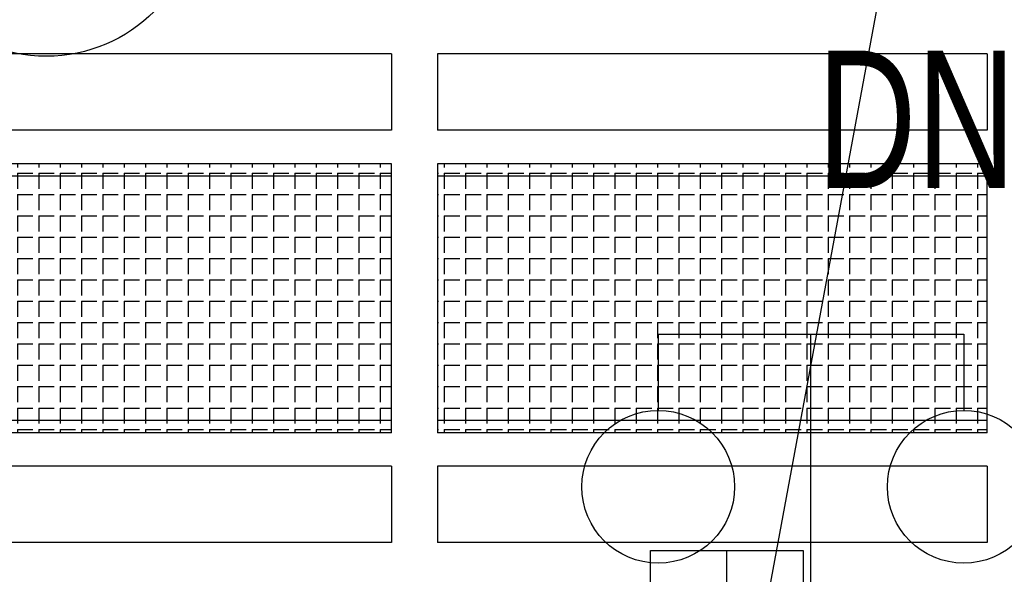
# Model space of a CAD drawing. Header units: millimetres. Extents: x 1371 to 38096, y 232 to 174236.
# Tile 50 of 84: x 19106.53 to 19112.98, y 87065.87 to 87069.5. Entities that reach past the tile are written whole.
import ezdxf

# ---------------------------------------------------------------- set-up
doc = ezdxf.new("R2010")
doc.units = ezdxf.units.MM
doc.header["$LTSCALE"] = 10
doc.linetypes.add('CONTINOUS', pattern=[0])
doc.linetypes.add('X6', pattern=[2, 1, -1])
for name, color, linetype in [('0提标-单体内线', 31, 'Continuous'), ('0提标-单体编号-管线图', 2, 'Continuous'), ('0提标-管-污水管标注', 2, 'CONTINOUS'), ('COMPONENT', 8, 'Continuous'), ('DLSS', 30, 'Continuous'), ('dx', 8, 'Continuous'), ('LOCKUP', 7, 'Continuous'), ('电力', 180, 'Continuous')]:
    doc.layers.add(name, color=color, linetype=linetype)
doc.styles.add('SMEDI1', font='smsim.shx', dxfattribs={"width": 0.75, "bigfont": 'smfs.shx'})
pattern_1 = [(2e-15, (-501.71213, 20.98137), (0, 0.1397), [0.1016, -0.0381]), (90, (-501.71213, 20.98137), (-0.1397, 9e-18), [0.1016, -0.0381])]

# ---------------------------------------------------------------- blocks, each defined once
blk = doc.blocks.new('gcbj0118')
for p, q in [((-1, 2.9), (-1, 3.5)), ((-1, 3.5), (1, 3.5)), ((0, 0.5), (0, 3.5)), ((1, 3.5), (1, 2.9))]:
    blk.add_line(p, q)
for centre in [(-1, 2.4), (1, 2.4), (0, 0)]:
    blk.add_circle(centre, 0.5)
blk = doc.blocks.new('*U325')
at = {"layer": 'DLSS', "color": 8, "linetype": 'X6', "ltscale": 0.2, "flags": 128}
blk.add_lwpolyline([(19128.901, 86983.109, -0.006008), (19126.4817, 86983.8882, -0.009596), (19124.983, 86984.423, -0.003772), (19120.9144, 86985.9988, -0.023509), (19120.276, 86986.287, -0.058244), (19118.9216, 86987.1888, -0.032118), (19116.804, 86989.234, -0.004511), (19116.044, 86990.084, -0.003533), (19115.091, 86991.185, -0.016319), (19113.4731, 86993.2114, -0.017727), (19112.114, 86995.174, -0.072162), (19111.0581, 86997.4998, -0.043639), (19110.243, 87001.63, -0.015853), (19109.9983, 87004.8467, -0.045644), (19110.051, 87005.968, -0.004364), (19110.6418, 87009.9596, -0.001496), (19112.502, 87021.585, -0.000061), (19116.8899, 87048.4704, -0.000361), (19117.635, 87053.012, -0.000762), (19118.141, 87056.0532, 0.000141), (19120.891, 87072.456, 0.004463), (19121.666, 87077.3551, 0.002008), (19123.2475, 87088.2645), (19123.2475, 87088.2645), (19123.2475, 87088.2645), (19123.2475, 87088.2645)], format="xyb", dxfattribs=at)
at = {"layer": 'dx', "ltscale": 0.5}
for p, q in [((19110.7115, 87067.4413), (19110.7115, 87066.9413)), ((19110.7115, 87067.4413), (19112.7115, 87067.4413)), ((19111.7115, 87064.4413), (19111.7115, 87067.4413)), ((19112.7115, 87067.4413), (19112.7115, 87066.9413))]:
    blk.add_line(p, q, dxfattribs=at)
at = {"layer": 'dx', "linetype": 'Continuous', "flags": 128}
for points in [[(19110.7115, 87067.4413), (19112.7115, 87067.4413)], [(19110.7115, 87067.4413), (19110.7115, 87066.9413)], [(19111.7115, 87064.4413), (19111.7115, 87067.4413)], [(19112.7115, 87067.4413), (19112.7115, 87066.9413)]]:
    blk.add_lwpolyline(points, dxfattribs=at)
at = {"layer": 'dx', "linetype": 'Continuous', "ltscale": 0.3}
for centre in [(19110.7115, 87066.4413), (19112.7115, 87066.4413)]:
    blk.add_circle(centre, 0.5, dxfattribs=at)
at = {"layer": 'dx', "ltscale": 0.3}
for centre in [(19110.7115, 87066.4413), (19112.7115, 87066.4413)]:
    blk.add_circle(centre, 0.5, dxfattribs=at)
at = {"layer": 'COMPONENT', "color": 8, "linetype": 'Continuous', "ltscale": 0.3, "xscale": 0.5, "yscale": 0.5}
blk.add_blockref('gcbj0118', (19111.16, 87064.275, 32.574), dxfattribs=at)
blk = doc.blocks.new('A$C586E4C5F')
at = {"layer": '0提标-单体内线'}
h = blk.add_hatch(dxfattribs=at)
h.set_pattern_fill('ANGLE', color=256, scale=0.02)
h.set_pattern_definition(pattern_1)
h.paths.add_polyline_path([(-11.83, 9.8), (-10.07, 9.8), (-10.07, 13.4), (-11.83, 13.4)])
h = blk.add_hatch(dxfattribs=at)
h.set_pattern_fill('ANGLE', color=256, scale=0.02)
h.set_pattern_definition(pattern_1)
h.paths.add_polyline_path([(-10.07, 9.5), (-10.07, 5.9), (-11.83, 5.9), (-11.83, 9.5)])
for p, q in [((-12.55, 13.4), (-12.55, 9.8)), ((-12.55, 13.4), (-12.05, 13.4)), ((-12.05, 13.4), (-12.05, 9.8)), ((-11.83, 13.4), (-11.83, 9.8)), ((-10.07, 13.4), (-11.83, 13.4)), ((-11.75, 13.4), (-11.75, 9.8)), ((-10.15, 13.4), (-10.15, 9.8)), ((-10.07, 13.4), (-10.07, 9.8)), ((-9.85, 13.4), (-9.35, 13.4)), ((-9.85, 13.4), (-9.85, 9.8)), ((-9.35, 13.4), (-9.35, 9.8)), ((-12.55, 9.8), (-12.05, 9.8)), ((-11.83, 9.8), (-10.07, 9.8)), ((-9.85, 9.8), (-9.35, 9.8)), ((-12.55, 9.5), (-12.55, 5.9)), ((-12.55, 9.5), (-12.05, 9.5)), ((-12.05, 9.5), (-12.05, 5.9)), ((-11.83, 9.5), (-11.83, 5.9)), ((-10.07, 9.5), (-11.83, 9.5)), ((-11.75, 9.5), (-11.75, 5.9)), ((-10.15, 9.5), (-10.15, 5.9)), ((-10.07, 9.5), (-10.07, 5.9)), ((-9.85, 9.5), (-9.35, 9.5)), ((-9.85, 9.5), (-9.85, 5.9)), ((-9.35, 9.5), (-9.35, 5.9))]:
    blk.add_line(p, q, dxfattribs=at)
blk = doc.blocks.new('*U324')
at = {"layer": '0提标-单体编号-管线图', "ltscale": 0.3}
blk.add_circle((19106.7048, 87070.2597), 1, dxfattribs=at)
at = {"layer": '电力', "linetype": 'Continuous', "elevation": 32.574, "flags": 128}
blk.add_lwpolyline([(19121.568, 87124.968), (19119.776, 87121.532), (19116.697, 87094.161), (19111.16, 87064.275), (19105.397, 87025.466), (19103.638, 87004.906), (19103.2737, 87000.6809), (19103.2737, 87000.6809), (19103.2737, 87000.6809), (19103.2737, 87000.6809), (19103.2737, 87000.6809)], dxfattribs=at)
at = {"ltscale": 0.3, "rotation": 270}
blk.add_blockref('A$C586E4C5F', (19099.4659, 87056.7255), dxfattribs=at)
at = {"layer": '0提标-管-污水管标注', "ltscale": 0.4, "style": 'SMEDI1', "width": 0.75}
blk.add_text('DN300-5  31.20', height=0.9, dxfattribs=at).set_placement((19111.7502, 87068.3968, 65.148))
blk = doc.blocks.new('*U327')
at = {"layer": 'LOCKUP', "ltscale": 0.3}
for name in ['*U324', '*U325']:
    blk.add_blockref(name, (0, 0), dxfattribs=at)

msp = doc.modelspace()

# ---------------------------------------------------------------- block references
at = {"layer": 'LOCKUP', "ltscale": 0.3}
msp.add_blockref('*U327', (0, 0), dxfattribs=at)

doc.saveas('drawing.dxf')
